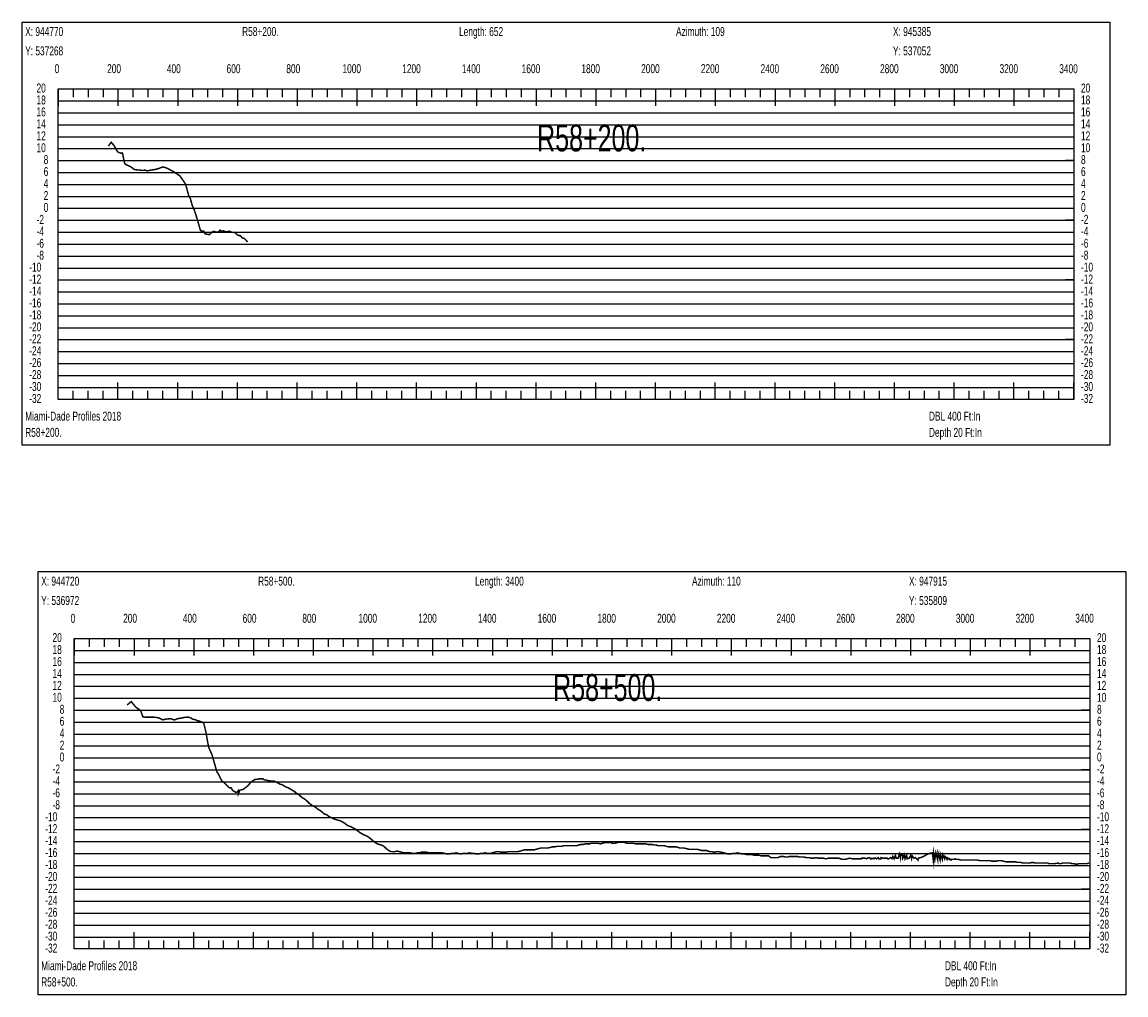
# Model space of a CAD drawing. Header units: inches. Extents: x 471865 to 538526, y 1054316 to 1102451.
# Tile 69 of 131: x 502531 to 506227, y 1084834 to 1088093. Entities that reach past the tile are written whole.
import ezdxf

# ---------------------------------------------------------------- set-up
doc = ezdxf.new("R2010")
doc.units = ezdxf.units.IN
doc.header["$MEASUREMENT"] = 0
for name, color, linetype in [('LABELS', 7, 'Continuous'), ('X_Gr1', 7, 'Continuous'), ('XSECTION', 7, 'Continuous')]:
    doc.layers.add(name, color=color, linetype=linetype)
doc.styles.get("Standard").update_dxf_attribs({"font": 'arial.ttf'})

msp = doc.modelspace()

# ---------------------------------------------------------------- linework, layer by layer
at = {"layer": 'X_Gr1', "color": 6, "linetype": 'Continuous', "lineweight": 18, "true_color": 0xff00ff, "transparency": 33554687, "const_width": 5}
for points in [[(502819.4, 1087678), (502819.4, 1087678), (502829.3, 1087690.8), (502839.2, 1087678.8), (502850.5, 1087658.7), (502862, 1087653.6), (502866.6, 1087655.1), (502874, 1087619.5), (502879.8, 1087615.4), (502888, 1087611.5), (502897.4, 1087606.6), (502905.4, 1087599.9), (502914.9, 1087598.3), (502924.4, 1087597.6), (502933, 1087596.4), (502942.2, 1087597.4), (502950.3, 1087594.9), (502959.7, 1087597.2), (502972, 1087598.8), (502982.5, 1087601), (502991, 1087604), (503000.9, 1087608.1), (503010.3, 1087606.1), (503019.1, 1087602.3), (503027.9, 1087597.4), (503036, 1087593.8), (503047.4, 1087585.8), (503058.7, 1087578.5), (503067.2, 1087566.7), (503078.1, 1087550.5), (503088.1, 1087513.6), (503094.2, 1087501.9), (503100.5, 1087478.6), (503106.7, 1087465.6), (503115.6, 1087438), (503128.1, 1087394.9), (503134.1, 1087393.5), (503139.5, 1087392.5), (503142.6, 1087384.6), (503147.8, 1087383), (503152.9, 1087381.9), (503158.5, 1087381.2), (503165.6, 1087388.7), (503171.3, 1087392.4), (503177.1, 1087391.1), (503181.6, 1087389.5), (503187.6, 1087390.5), (503193.8, 1087396.9), (503198.2, 1087391.6), (503204.6, 1087394.3), (503212.3, 1087390.6), (503219.4, 1087392.2), (503225.1, 1087392.9), (503231.5, 1087389.7), (503236.8, 1087389), (503244, 1087388.3), (503249.4, 1087382.4), (503254.6, 1087378.7), (503261.3, 1087378), (503265.7, 1087372.5), (503270.3, 1087369), (503275.1, 1087368.5), (503280.2, 1087362.7), (503285.8, 1087356.9)], [(502882.2, 1085805.4), (502882.2, 1085805.4), (502896.2, 1085816.8), (502910.9, 1085798.9), (502927.9, 1085786.3), (502934.8, 1085766.2), (502944.1, 1085764.6), (502957, 1085764.8), (502974, 1085764.5), (502988.3, 1085762.4), (503001.6, 1085755.8), (503014.4, 1085758.6), (503028.3, 1085759.7), (503040.4, 1085755.3), (503052.2, 1085759.8), (503063.4, 1085761.7), (503075.7, 1085764.2), (503087.2, 1085764.8), (503096.3, 1085761.8), (503102.2, 1085757.6), (503108.8, 1085756.9), (503117.9, 1085753), (503124.8, 1085751.3), (503133.9, 1085748), (503138.8, 1085744.7), (503147, 1085711.9), (503151.8, 1085682.1), (503156.5, 1085660.3), (503166, 1085640.4), (503182.9, 1085581.8), (503188.9, 1085572.5), (503199, 1085551.4), (503206.9, 1085545.6), (503213.3, 1085538.9), (503218.6, 1085534.4), (503225.1, 1085527.7), (503230.7, 1085527.8), (503235.5, 1085519.4), (503242.1, 1085515.4), (503246.6, 1085512.7), (503251.2, 1085514.4), (503254.9, 1085518.8), (503255.2, 1085508.8), (503259.9, 1085520.2), (503265.1, 1085521.4), (503270.4, 1085522.2), (503275.5, 1085526.2), (503280.7, 1085530.2), (503286.1, 1085534.2), (503291.2, 1085540.2), (503296, 1085546.2), (503301.2, 1085550.2), (503306.9, 1085554.2), (503312.6, 1085556.2), (503318, 1085556.2), (503322.9, 1085558.2), (503336.7, 1085558.2), (503342.3, 1085554.2), (503348.2, 1085554.2), (503354, 1085552.2), (503359, 1085552.2), (503363.6, 1085550.2), (503368.6, 1085550.2), (503374.4, 1085550.2), (503380.8, 1085548.2), (503387.5, 1085544.2), (503394.6, 1085540.2), (503401.8, 1085538.2), (503408.5, 1085534.2), (503415.1, 1085530.2), (503421.6, 1085528.2), (503428.3, 1085524.2), (503435.1, 1085520.2), (503441.9, 1085516.2), (503449, 1085510.2), (503456, 1085506.2), (503462.8, 1085500.2), (503469.9, 1085494.2), (503477, 1085490.2), (503484.5, 1085484.2), (503492.3, 1085476.2), (503500, 1085470.2), (503507.4, 1085466.2), (503514.2, 1085462.2), (503521.4, 1085456.2), (503528.7, 1085452.2), (503535.9, 1085446.2), (503542.9, 1085440.2), (503550, 1085438.2), (503557.8, 1085432.2), (503565.8, 1085428.2), (503573.1, 1085424.2), (503579.8, 1085422.2), (503586.5, 1085420.2), (503594.3, 1085418.2), (503602.3, 1085414.2), (503609.9, 1085410.2), (503617.2, 1085404.2), (503623.9, 1085400.2), (503630.8, 1085398.2), (503638.2, 1085394.2), (503646.1, 1085390.2), (503654.1, 1085384.2), (503661.6, 1085378.2), (503668.5, 1085374.2), (503675.1, 1085370.2), (503681.7, 1085368.2), (503688.8, 1085364.2), (503697, 1085358.2), (503705.8, 1085350.2), (503713.7, 1085344.2), (503720.3, 1085340.2), (503726.8, 1085338.2), (503733.8, 1085336.2), (503742, 1085332.2), (503750.4, 1085324.2), (503758.2, 1085318.2), (503765.2, 1085314.2), (503771.7, 1085314.2), (503778.9, 1085314.2), (503786.6, 1085316.2), (503794.2, 1085314.2), (503801.7, 1085312.2), (503808.8, 1085310.2), (503815.5, 1085310.2), (503822.4, 1085310.2), (503830.2, 1085310.2), (503838.7, 1085308.2), (503846.5, 1085308.2), (503853.7, 1085310.2), (503860.6, 1085310.2), (503868, 1085312.2), (503876.3, 1085312.2), (503884.6, 1085312.2), (503892.6, 1085310.2), (503900.1, 1085310.2), (503907.3, 1085310.2), (503914.6, 1085310.2), (503922.1, 1085310.2), (503929.8, 1085310.2), (503937.9, 1085310.2), (503946.2, 1085308.2), (503954.2, 1085306.2), (503961.3, 1085306.2), (503968.1, 1085308.2), (503975.3, 1085308.2), (503983.4, 1085310.2), (503991.7, 1085308.2), (503999.6, 1085306.2), (504007, 1085308.2), (504013.9, 1085308.2), (504020.8, 1085308.2), (504028.5, 1085310.2), (504036.7, 1085308.2), (504044.8, 1085308.2), (504052.2, 1085306.2), (504059, 1085306.2), (504065.6, 1085308.2), (504072.8, 1085308.2), (504081.1, 1085310.2), (504089.9, 1085308.2), (504097.9, 1085308.2), (504104.9, 1085310.2), (504111.9, 1085312.2), (504119.6, 1085314.2), (504127.9, 1085314.2), (504136, 1085312.2), (504143.8, 1085312.2), (504151.1, 1085312.2), (504158.5, 1085314.2), (504166.4, 1085314.2), (504174.8, 1085314.2), (504183.3, 1085314.2), (504191.1, 1085314.2), (504198.3, 1085316.2), (504205.4, 1085318.2), (504212.8, 1085320.2), (504220.6, 1085320.2), (504228.7, 1085320.2), (504237, 1085320.2), (504245.1, 1085320.2), (504252.4, 1085322.2), (504259.7, 1085324.2), (504267.3, 1085326.2), (504275.5, 1085326.2), (504283.6, 1085326.2), (504291.2, 1085326.2), (504298.7, 1085328.2), (504306.1, 1085330.2), (504314.1, 1085330.2), (504322.1, 1085332.2), (504329.9, 1085332.2), (504337.5, 1085332.2), (504344.4, 1085334.2), (504351.1, 1085334.2), (504358.2, 1085334.2), (504365.8, 1085334.2), (504373.3, 1085334.2), (504380.5, 1085334.2), (504387.5, 1085334.2), (504394.2, 1085336.2), (504401.3, 1085338.2), (504408.9, 1085338.2), (504416.3, 1085340.2), (504423.7, 1085340.2), (504430.5, 1085340.2), (504436.8, 1085342.2), (504443.8, 1085342.2), (504451.6, 1085342.2), (504459.5, 1085342.2), (504466.9, 1085340.2), (504473.7, 1085342.2), (504480.6, 1085344.2), (504487.6, 1085344.2), (504494.6, 1085344.2), (504501.9, 1085344.2), (504509.1, 1085342.2), (504516.1, 1085342.2), (504522.6, 1085344.2), (504529.3, 1085346.2), (504536.6, 1085346.2), (504543.7, 1085346.2), (504550.4, 1085344.2), (504556.7, 1085342.2), (504563.4, 1085342.2), (504570.6, 1085342.2), (504578.1, 1085342.2), (504585.3, 1085340.2), (504592.1, 1085340.2), (504599.1, 1085340.2), (504606.2, 1085340.2), (504613, 1085340.2), (504619.7, 1085340.2), (504626.2, 1085338.2), (504633.1, 1085338.2), (504640.2, 1085338.2), (504647.3, 1085336.2), (504653.9, 1085336.2), (504660.1, 1085334.2), (504666.5, 1085334.2), (504673.5, 1085334.2), (504680.7, 1085334.2), (504687.9, 1085332.2), (504694.6, 1085330.2), (504700.7, 1085330.2), (504707, 1085330.2), (504714.1, 1085330.2), (504721.3, 1085330.2), (504727.9, 1085328.2), (504734.2, 1085326.2), (504740.8, 1085326.2), (504747.9, 1085326.2), (504755.6, 1085324.2), (504763.1, 1085322.2), (504769.8, 1085322.2), (504776.3, 1085322.2), (504783.3, 1085322.2), (504790.8, 1085322.2), (504798.1, 1085320.2), (504804.9, 1085318.2), (504811.5, 1085318.2), (504822.4, 1085318.2), (504826.3, 1085316.2), (504834, 1085314.2), (504841, 1085314.2), (504847.5, 1085312.2), (504858.5, 1085314.2), (504862.6, 1085314.2), (504871.1, 1085312.2), (504879.3, 1085310.2), (504887.3, 1085308.2), (504894.9, 1085306.2), (504902.6, 1085306.2), (504910.5, 1085308.2), (504918.5, 1085308.2), (504926.4, 1085310.2), (504934.2, 1085308.2), (504941.9, 1085306.2), (504949.6, 1085306.2), (504957.6, 1085304.2), (504965.7, 1085304.2), (504973.9, 1085304.2), (504982.2, 1085302.2), (504990.2, 1085302.2), (504997.8, 1085302.2), (505005.4, 1085300.2), (505013.3, 1085300.2), (505021.9, 1085300.2), (505030.2, 1085300.2), (505038, 1085294.2), (505045.5, 1085294.2), (505053.2, 1085294.2), (505061.7, 1085294.2), (505070.4, 1085298.2), (505079.1, 1085298.2), (505087, 1085296.2), (505093.9, 1085296.2), (505101.1, 1085298.2), (505109.2, 1085298.2), (505118, 1085298.2), (505126.4, 1085298.2), (505134, 1085296.2), (505144.8, 1085296.2), (505148.6, 1085296.2), (505156.7, 1085294.2), (505165.4, 1085294.2), (505173.8, 1085292.2), (505181.6, 1085292.2), (505188.8, 1085294.2), (505196.3, 1085292.2), (505204.8, 1085292.2), (505213.8, 1085292.2), (505222.5, 1085290.2), (505230.5, 1085292.2), (505238, 1085292.2), (505245.5, 1085292.2), (505253.4, 1085292.2), (505266.2, 1085292.2), (505270.5, 1085290.2), (505278.5, 1085288.2), (505285.8, 1085288.2), (505293.2, 1085290.2), (505301.6, 1085292.2), (505310.4, 1085290.2), (505319, 1085290.2), (505324.5, 1085290.2), (505330.4, 1085290.2), (505332.4, 1085290.2), (505334, 1085290.2), (505340.2, 1085290.2), (505341.3, 1085292.2), (505347.1, 1085292.2), (505349.4, 1085292.2), (505353.8, 1085292.2), (505358.1, 1085290.2), (505360.9, 1085292.2), (505368.4, 1085294.2), (505371.1, 1085290.2), (505375.2, 1085290.2), (505376, 1085292.2), (505382.7, 1085290.2), (505383.6, 1085292.2), (505389.7, 1085292.2), (505391.6, 1085290.2), (505397.4, 1085294.2), (505399.2, 1085290.2), (505406.2, 1085290.2), (505406.7, 1085294.2), (505412.9, 1085292.2), (505416.5, 1085292.2), (505420, 1085292.2), (505427.7, 1085292.2), (505429.2, 1085290.2), (505432.7, 1085290.2), (505435.4, 1085292.2), (505439, 1085294.2), (505443, 1085290.2), (505446.1, 1085298.2), (505450.2, 1085290.2), (505454.8, 1085302.2), (505456.9, 1085292.2), (505463.9, 1085292.2), (505468.1, 1085306.2), (505471.7, 1085292.2), (505472, 1085302.2), (505478.9, 1085302.2), (505479.6, 1085292.2), (505485.2, 1085304.2), (505487, 1085290.2), (505492.6, 1085302.2), (505493.8, 1085290.2), (505501.2, 1085292.2), (505506.1, 1085302.2), (505509, 1085290.2), (505511, 1085300.2), (505516.7, 1085292.2), (505520.9, 1085294.2), (505524.1, 1085292.2), (505530.4, 1085286.2), (505531.3, 1085292.2), (505538.4, 1085294.2), (505545.4, 1085296.2), (505559.8, 1085304.2), (505567.4, 1085308.2), (505578.9, 1085310.2), (505581.5, 1085286.2), (505582.7, 1085310.2), (505586.7, 1085286.2), (505590.2, 1085310.2), (505596.3, 1085286.2), (505597.6, 1085310.2), (505604.5, 1085286.2), (505605.3, 1085306.2), (505611.8, 1085288.2), (505613.2, 1085304.2), (505619.5, 1085290.2), (505620.8, 1085298.2), (505627.9, 1085288.2), (505628.3, 1085294.2), (505635.8, 1085288.2), (505635.8, 1085290.2), (505642.2, 1085286.2), (505643.1, 1085288.2), (505647.2, 1085288.2), (505650.6, 1085288.2), (505654.9, 1085290.2), (505658.3, 1085288.2), (505666.3, 1085288.2), (505673.8, 1085286.2), (505681.2, 1085286.2), (505689.1, 1085286.2), (505697, 1085286.2), (505705.1, 1085286.2), (505713.1, 1085286.2), (505721, 1085286.2), (505729.2, 1085286.2), (505737.2, 1085284.2), (505744.7, 1085284.2), (505752.3, 1085284.2), (505773.4, 1085284.2), (505777.3, 1085282.2), (505784.5, 1085282.2), (505791.6, 1085282.2), (505799.5, 1085284.2), (505808, 1085284.2), (505816.6, 1085282.2), (505824.9, 1085280.2), (505832.9, 1085280.2), (505840.6, 1085280.2), (505848.5, 1085280.2), (505856.3, 1085280.2), (505864.7, 1085278.2), (505873.6, 1085278.2), (505882.1, 1085276.2), (505889.9, 1085276.2), (505897.2, 1085276.2), (505905, 1085276.2), (505913.3, 1085278.2), (505921.7, 1085276.2), (505929.7, 1085276.2), (505937.1, 1085276.2), (505944.5, 1085276.2), (505952.3, 1085276.2), (505964.3, 1085276.2), (505968.2, 1085274.2), (505975.6, 1085274.2), (505982.8, 1085274.2), (505989.9, 1085274.2), (506000.2, 1085276.2), (506003.5, 1085274.2), (506009.7, 1085274.2), (506015.8, 1085276.2), (506022.1, 1085276.2), (506028.4, 1085276.2), (506034.2, 1085276.2), (506039.5, 1085276.2), (506045.3, 1085274.2), (506051.9, 1085274.2), (506058.1, 1085272.2), (506063.9, 1085272.2), (506069.7, 1085274.2), (506076.3, 1085274.2), (506083.6, 1085274.2), (506090.5, 1085274.2), (506096.9, 1085274.2), (506103, 1085276.2)]]:
    msp.add_lwpolyline(points, dxfattribs=at)
at = {"layer": 'XSECTION', "color": 18, "linetype": 'Continuous', "true_color": 0x000000}
for points in [[(502530.6, 1088093.5), (506173, 1088093.5), (506173, 1086675.5), (502530.6, 1086675.5), (502530.6, 1088093.5)], [(502651.8, 1087869.5), (506051.8, 1087869.5), (506051.8, 1086829.5), (502651.8, 1086829.5), (502651.8, 1087869.5)], [(502651.8, 1087869.5), (502651.8, 1087813.1)], [(502651.8, 1087869.5), (502651.8, 1087813.1)], [(502651.8, 1087869.5), (502651.8, 1087841.5)], [(502651.8, 1087869.5), (502651.8, 1087841.5)], [(502701.8, 1087869.5), (502701.8, 1087841.5)], [(502751.8, 1087869.5), (502751.8, 1087841.5)], [(502801.8, 1087869.5), (502801.8, 1087841.5)], [(502851.8, 1087869.5), (502851.8, 1087813.1)], [(502851.8, 1087869.5), (502851.8, 1087841.5)], [(502901.8, 1087869.5), (502901.8, 1087841.5)], [(502951.8, 1087869.5), (502951.8, 1087841.5)], [(503001.8, 1087869.5), (503001.8, 1087841.5)], [(503051.8, 1087869.5), (503051.8, 1087813.1)], [(503051.8, 1087869.5), (503051.8, 1087841.5)], [(503101.8, 1087869.5), (503101.8, 1087841.5)], [(503151.8, 1087869.5), (503151.8, 1087841.5)], [(503201.8, 1087869.5), (503201.8, 1087841.5)], [(503251.8, 1087869.5), (503251.8, 1087813.1)], [(503251.8, 1087869.5), (503251.8, 1087841.5)], [(503301.8, 1087869.5), (503301.8, 1087841.5)], [(503351.8, 1087869.5), (503351.8, 1087841.5)], [(503401.8, 1087869.5), (503401.8, 1087841.5)], [(503451.8, 1087869.5), (503451.8, 1087813.1)], [(503451.8, 1087869.5), (503451.8, 1087841.5)], [(503501.8, 1087869.5), (503501.8, 1087841.5)], [(503551.8, 1087869.5), (503551.8, 1087841.5)], [(503601.8, 1087869.5), (503601.8, 1087841.5)], [(503651.8, 1087869.5), (503651.8, 1087813.1)], [(503651.8, 1087869.5), (503651.8, 1087841.5)], [(503701.8, 1087869.5), (503701.8, 1087841.5)], [(503751.8, 1087869.5), (503751.8, 1087841.5)], [(503801.8, 1087869.5), (503801.8, 1087841.5)], [(503851.8, 1087869.5), (503851.8, 1087813.1)], [(503851.8, 1087869.5), (503851.8, 1087841.5)], [(503901.8, 1087869.5), (503901.8, 1087841.5)], [(503951.8, 1087869.5), (503951.8, 1087841.5)], [(504001.8, 1087869.5), (504001.8, 1087841.5)], [(504051.8, 1087869.5), (504051.8, 1087813.1)], [(504051.8, 1087869.5), (504051.8, 1087841.5)], [(504101.8, 1087869.5), (504101.8, 1087841.5)], [(504151.8, 1087869.5), (504151.8, 1087841.5)], [(504201.8, 1087869.5), (504201.8, 1087841.5)], [(504251.8, 1087869.5), (504251.8, 1087813.1)], [(504251.8, 1087869.5), (504251.8, 1087841.5)], [(504301.8, 1087869.5), (504301.8, 1087841.5)], [(504351.8, 1087869.5), (504351.8, 1087841.5)], [(504401.8, 1087869.5), (504401.8, 1087841.5)], [(504451.8, 1087869.5), (504451.8, 1087813.1)], [(504451.8, 1087869.5), (504451.8, 1087841.5)], [(504501.8, 1087869.5), (504501.8, 1087841.5)], [(504551.8, 1087869.5), (504551.8, 1087841.5)], [(504601.8, 1087869.5), (504601.8, 1087841.5)], [(504651.8, 1087869.5), (504651.8, 1087813.1)], [(504651.8, 1087869.5), (504651.8, 1087841.5)], [(504701.8, 1087869.5), (504701.8, 1087841.5)], [(504751.8, 1087869.5), (504751.8, 1087841.5)], [(504801.8, 1087869.5), (504801.8, 1087841.5)], [(504851.8, 1087869.5), (504851.8, 1087813.1)], [(504851.8, 1087869.5), (504851.8, 1087841.5)], [(504901.8, 1087869.5), (504901.8, 1087841.5)], [(504951.8, 1087869.5), (504951.8, 1087841.5)], [(505001.8, 1087869.5), (505001.8, 1087841.5)], [(505051.8, 1087869.5), (505051.8, 1087813.1)], [(505051.8, 1087869.5), (505051.8, 1087841.5)], [(505101.8, 1087869.5), (505101.8, 1087841.5)], [(505151.8, 1087869.5), (505151.8, 1087841.5)], [(505201.8, 1087869.5), (505201.8, 1087841.5)], [(505251.8, 1087869.5), (505251.8, 1087813.1)], [(505251.8, 1087869.5), (505251.8, 1087841.5)], [(505301.8, 1087869.5), (505301.8, 1087841.5)], [(505351.8, 1087869.5), (505351.8, 1087841.5)], [(505401.8, 1087869.5), (505401.8, 1087841.5)], [(505451.8, 1087869.5), (505451.8, 1087813.1)], [(505451.8, 1087869.5), (505451.8, 1087841.5)], [(505501.8, 1087869.5), (505501.8, 1087841.5)], [(505551.8, 1087869.5), (505551.8, 1087841.5)], [(505601.8, 1087869.5), (505601.8, 1087841.5)], [(505651.8, 1087869.5), (505651.8, 1087813.1)], [(505651.8, 1087869.5), (505651.8, 1087841.5)], [(505701.8, 1087869.5), (505701.8, 1087841.5)], [(505751.8, 1087869.5), (505751.8, 1087841.5)], [(505801.8, 1087869.5), (505801.8, 1087841.5)], [(505851.8, 1087869.5), (505851.8, 1087813.1)], [(505851.8, 1087869.5), (505851.8, 1087841.5)], [(505901.8, 1087869.5), (505901.8, 1087841.5)], [(505951.8, 1087869.5), (505951.8, 1087841.5)], [(506001.8, 1087869.5), (506001.8, 1087841.5)], [(506051.8, 1087869.5), (506051.8, 1087813.1)], [(506051.8, 1087869.5), (506051.8, 1087841.5)], [(502651.8, 1087629.5), (502679.8, 1087629.5)], [(506051.8, 1087629.5), (506023.8, 1087629.5)], [(502651.8, 1087429.5), (502679.8, 1087429.5)], [(506051.8, 1087429.5), (506023.8, 1087429.5)], [(502651.8, 1087229.5), (502679.8, 1087229.5)], [(506051.8, 1087229.5), (506023.8, 1087229.5)], [(502651.8, 1087029.5), (502679.8, 1087029.5)], [(506051.8, 1087029.5), (506023.8, 1087029.5)], [(502651.8, 1086829.5), (502651.8, 1086885.9)], [(502651.8, 1086829.5), (502651.8, 1086885.9)], [(502851.8, 1086829.5), (502851.8, 1086885.9)], [(503051.8, 1086829.5), (503051.8, 1086885.9)], [(503251.8, 1086829.5), (503251.8, 1086885.9)], [(503451.8, 1086829.5), (503451.8, 1086885.9)], [(503651.8, 1086829.5), (503651.8, 1086885.9)], [(503851.8, 1086829.5), (503851.8, 1086885.9)], [(504051.8, 1086829.5), (504051.8, 1086885.9)], [(504251.8, 1086829.5), (504251.8, 1086885.9)], [(504451.8, 1086829.5), (504451.8, 1086885.9)], [(504651.8, 1086829.5), (504651.8, 1086885.9)], [(504851.8, 1086829.5), (504851.8, 1086885.9)], [(505051.8, 1086829.5), (505051.8, 1086885.9)], [(505251.8, 1086829.5), (505251.8, 1086885.9)], [(505451.8, 1086829.5), (505451.8, 1086885.9)], [(505651.8, 1086829.5), (505651.8, 1086885.9)], [(505851.8, 1086829.5), (505851.8, 1086885.9)], [(506051.8, 1086829.5), (506051.8, 1086885.9)], [(502651.8, 1086829.5), (502651.8, 1086857.5)], [(502651.8, 1086829.5), (502651.8, 1086857.5)], [(502701.8, 1086829.5), (502701.8, 1086857.5)], [(502751.8, 1086829.5), (502751.8, 1086857.5)], [(502801.8, 1086829.5), (502801.8, 1086857.5)], [(502851.8, 1086829.5), (502851.8, 1086857.5)], [(502901.8, 1086829.5), (502901.8, 1086857.5)], [(502951.8, 1086829.5), (502951.8, 1086857.5)], [(503001.8, 1086829.5), (503001.8, 1086857.5)], [(503051.8, 1086829.5), (503051.8, 1086857.5)], [(503101.8, 1086829.5), (503101.8, 1086857.5)], [(503151.8, 1086829.5), (503151.8, 1086857.5)], [(503201.8, 1086829.5), (503201.8, 1086857.5)], [(503251.8, 1086829.5), (503251.8, 1086857.5)], [(503301.8, 1086829.5), (503301.8, 1086857.5)], [(503351.8, 1086829.5), (503351.8, 1086857.5)], [(503401.8, 1086829.5), (503401.8, 1086857.5)], [(503451.8, 1086829.5), (503451.8, 1086857.5)], [(503501.8, 1086829.5), (503501.8, 1086857.5)], [(503551.8, 1086829.5), (503551.8, 1086857.5)], [(503601.8, 1086829.5), (503601.8, 1086857.5)], [(503651.8, 1086829.5), (503651.8, 1086857.5)], [(503701.8, 1086829.5), (503701.8, 1086857.5)], [(503751.8, 1086829.5), (503751.8, 1086857.5)], [(503801.8, 1086829.5), (503801.8, 1086857.5)], [(503851.8, 1086829.5), (503851.8, 1086857.5)], [(503901.8, 1086829.5), (503901.8, 1086857.5)], [(503951.8, 1086829.5), (503951.8, 1086857.5)], [(504001.8, 1086829.5), (504001.8, 1086857.5)], [(504051.8, 1086829.5), (504051.8, 1086857.5)], [(504101.8, 1086829.5), (504101.8, 1086857.5)], [(504151.8, 1086829.5), (504151.8, 1086857.5)], [(504201.8, 1086829.5), (504201.8, 1086857.5)], [(504251.8, 1086829.5), (504251.8, 1086857.5)], [(504301.8, 1086829.5), (504301.8, 1086857.5)], [(504351.8, 1086829.5), (504351.8, 1086857.5)], [(504401.8, 1086829.5), (504401.8, 1086857.5)], [(504451.8, 1086829.5), (504451.8, 1086857.5)], [(504501.8, 1086829.5), (504501.8, 1086857.5)], [(504551.8, 1086829.5), (504551.8, 1086857.5)], [(504601.8, 1086829.5), (504601.8, 1086857.5)], [(504651.8, 1086829.5), (504651.8, 1086857.5)], [(504701.8, 1086829.5), (504701.8, 1086857.5)], [(504751.8, 1086829.5), (504751.8, 1086857.5)], [(504801.8, 1086829.5), (504801.8, 1086857.5)], [(504851.8, 1086829.5), (504851.8, 1086857.5)], [(504901.8, 1086829.5), (504901.8, 1086857.5)], [(504951.8, 1086829.5), (504951.8, 1086857.5)], [(505001.8, 1086829.5), (505001.8, 1086857.5)], [(505051.8, 1086829.5), (505051.8, 1086857.5)], [(505101.8, 1086829.5), (505101.8, 1086857.5)], [(505151.8, 1086829.5), (505151.8, 1086857.5)], [(505201.8, 1086829.5), (505201.8, 1086857.5)], [(505251.8, 1086829.5), (505251.8, 1086857.5)], [(505301.8, 1086829.5), (505301.8, 1086857.5)], [(505351.8, 1086829.5), (505351.8, 1086857.5)], [(505401.8, 1086829.5), (505401.8, 1086857.5)], [(505451.8, 1086829.5), (505451.8, 1086857.5)], [(505501.8, 1086829.5), (505501.8, 1086857.5)], [(505551.8, 1086829.5), (505551.8, 1086857.5)], [(505601.8, 1086829.5), (505601.8, 1086857.5)], [(505651.8, 1086829.5), (505651.8, 1086857.5)], [(505701.8, 1086829.5), (505701.8, 1086857.5)], [(505751.8, 1086829.5), (505751.8, 1086857.5)], [(505801.8, 1086829.5), (505801.8, 1086857.5)], [(505851.8, 1086829.5), (505851.8, 1086857.5)], [(505901.8, 1086829.5), (505901.8, 1086857.5)], [(505951.8, 1086829.5), (505951.8, 1086857.5)], [(506001.8, 1086829.5), (506001.8, 1086857.5)], [(506051.8, 1086829.5), (506051.8, 1086857.5)], [(502584.2, 1086252.2), (506226.6, 1086252.2), (506226.6, 1084834.2), (502584.2, 1084834.2), (502584.2, 1086252.2)], [(502705.4, 1086028.2), (506105.4, 1086028.2), (506105.4, 1084988.2), (502705.4, 1084988.2), (502705.4, 1086028.2)], [(502705.4, 1086028.2), (502705.4, 1085971.8)], [(502705.4, 1086028.2), (502705.4, 1085971.8)], [(502705.4, 1086028.2), (502705.4, 1086000.2)], [(502705.4, 1086028.2), (502705.4, 1086000.2)], [(502755.4, 1086028.2), (502755.4, 1086000.2)], [(502805.4, 1086028.2), (502805.4, 1086000.2)], [(502855.4, 1086028.2), (502855.4, 1086000.2)], [(502905.4, 1086028.2), (502905.4, 1085971.8)], [(502905.4, 1086028.2), (502905.4, 1086000.2)], [(502955.4, 1086028.2), (502955.4, 1086000.2)], [(503005.4, 1086028.2), (503005.4, 1086000.2)], [(503055.4, 1086028.2), (503055.4, 1086000.2)], [(503105.4, 1086028.2), (503105.4, 1085971.8)], [(503105.4, 1086028.2), (503105.4, 1086000.2)], [(503155.4, 1086028.2), (503155.4, 1086000.2)], [(503205.4, 1086028.2), (503205.4, 1086000.2)], [(503255.4, 1086028.2), (503255.4, 1086000.2)], [(503305.4, 1086028.2), (503305.4, 1085971.8)], [(503305.4, 1086028.2), (503305.4, 1086000.2)], [(503355.4, 1086028.2), (503355.4, 1086000.2)], [(503405.4, 1086028.2), (503405.4, 1086000.2)], [(503455.4, 1086028.2), (503455.4, 1086000.2)], [(503505.4, 1086028.2), (503505.4, 1085971.8)], [(503505.4, 1086028.2), (503505.4, 1086000.2)], [(503555.4, 1086028.2), (503555.4, 1086000.2)], [(503605.4, 1086028.2), (503605.4, 1086000.2)], [(503655.4, 1086028.2), (503655.4, 1086000.2)], [(503705.4, 1086028.2), (503705.4, 1085971.8)], [(503705.4, 1086028.2), (503705.4, 1086000.2)], [(503755.4, 1086028.2), (503755.4, 1086000.2)], [(503805.4, 1086028.2), (503805.4, 1086000.2)], [(503855.4, 1086028.2), (503855.4, 1086000.2)], [(503905.4, 1086028.2), (503905.4, 1085971.8)], [(503905.4, 1086028.2), (503905.4, 1086000.2)], [(503955.4, 1086028.2), (503955.4, 1086000.2)], [(504005.4, 1086028.2), (504005.4, 1086000.2)], [(504055.4, 1086028.2), (504055.4, 1086000.2)], [(504105.4, 1086028.2), (504105.4, 1085971.8)], [(504105.4, 1086028.2), (504105.4, 1086000.2)], [(504155.4, 1086028.2), (504155.4, 1086000.2)], [(504205.4, 1086028.2), (504205.4, 1086000.2)], [(504255.4, 1086028.2), (504255.4, 1086000.2)], [(504305.4, 1086028.2), (504305.4, 1085971.8)], [(504305.4, 1086028.2), (504305.4, 1086000.2)], [(504355.4, 1086028.2), (504355.4, 1086000.2)], [(504405.4, 1086028.2), (504405.4, 1086000.2)], [(504455.4, 1086028.2), (504455.4, 1086000.2)], [(504505.4, 1086028.2), (504505.4, 1085971.8)], [(504505.4, 1086028.2), (504505.4, 1086000.2)], [(504555.4, 1086028.2), (504555.4, 1086000.2)], [(504605.4, 1086028.2), (504605.4, 1086000.2)], [(504655.4, 1086028.2), (504655.4, 1086000.2)], [(504705.4, 1086028.2), (504705.4, 1085971.8)], [(504705.4, 1086028.2), (504705.4, 1086000.2)], [(504755.4, 1086028.2), (504755.4, 1086000.2)], [(504805.4, 1086028.2), (504805.4, 1086000.2)], [(504855.4, 1086028.2), (504855.4, 1086000.2)], [(504905.4, 1086028.2), (504905.4, 1085971.8)], [(504905.4, 1086028.2), (504905.4, 1086000.2)], [(504955.4, 1086028.2), (504955.4, 1086000.2)], [(505005.4, 1086028.2), (505005.4, 1086000.2)], [(505055.4, 1086028.2), (505055.4, 1086000.2)], [(505105.4, 1086028.2), (505105.4, 1085971.8)], [(505105.4, 1086028.2), (505105.4, 1086000.2)], [(505155.4, 1086028.2), (505155.4, 1086000.2)], [(505205.4, 1086028.2), (505205.4, 1086000.2)], [(505255.4, 1086028.2), (505255.4, 1086000.2)], [(505305.4, 1086028.2), (505305.4, 1085971.8)], [(505305.4, 1086028.2), (505305.4, 1086000.2)], [(505355.4, 1086028.2), (505355.4, 1086000.2)], [(505405.4, 1086028.2), (505405.4, 1086000.2)], [(505455.4, 1086028.2), (505455.4, 1086000.2)], [(505505.4, 1086028.2), (505505.4, 1085971.8)], [(505505.4, 1086028.2), (505505.4, 1086000.2)], [(505555.4, 1086028.2), (505555.4, 1086000.2)], [(505605.4, 1086028.2), (505605.4, 1086000.2)], [(505655.4, 1086028.2), (505655.4, 1086000.2)], [(505705.4, 1086028.2), (505705.4, 1085971.8)], [(505705.4, 1086028.2), (505705.4, 1086000.2)], [(505755.4, 1086028.2), (505755.4, 1086000.2)], [(505805.4, 1086028.2), (505805.4, 1086000.2)], [(505855.4, 1086028.2), (505855.4, 1086000.2)], [(505905.4, 1086028.2), (505905.4, 1085971.8)], [(505905.4, 1086028.2), (505905.4, 1086000.2)], [(505955.4, 1086028.2), (505955.4, 1086000.2)], [(506005.4, 1086028.2), (506005.4, 1086000.2)], [(506055.4, 1086028.2), (506055.4, 1086000.2)], [(506105.4, 1086028.2), (506105.4, 1085971.8)], [(506105.4, 1086028.2), (506105.4, 1086000.2)], [(502705.4, 1085788.2), (502733.4, 1085788.2)], [(506105.4, 1085788.2), (506077.4, 1085788.2)], [(502705.4, 1085588.2), (502733.4, 1085588.2)], [(506105.4, 1085588.2), (506077.4, 1085588.2)], [(502705.4, 1085388.2), (502733.4, 1085388.2)], [(506105.4, 1085388.2), (506077.4, 1085388.2)], [(502705.4, 1085188.2), (502733.4, 1085188.2)], [(506105.4, 1085188.2), (506077.4, 1085188.2)], [(502705.4, 1084988.2), (502705.4, 1085044.6)], [(502705.4, 1084988.2), (502705.4, 1085044.6)], [(502905.4, 1084988.2), (502905.4, 1085044.6)], [(503105.4, 1084988.2), (503105.4, 1085044.6)], [(503305.4, 1084988.2), (503305.4, 1085044.6)], [(503505.4, 1084988.2), (503505.4, 1085044.6)], [(503705.4, 1084988.2), (503705.4, 1085044.6)], [(503905.4, 1084988.2), (503905.4, 1085044.6)], [(504105.4, 1084988.2), (504105.4, 1085044.6)], [(504305.4, 1084988.2), (504305.4, 1085044.6)], [(504505.4, 1084988.2), (504505.4, 1085044.6)], [(504705.4, 1084988.2), (504705.4, 1085044.6)], [(504905.4, 1084988.2), (504905.4, 1085044.6)], [(505105.4, 1084988.2), (505105.4, 1085044.6)], [(505305.4, 1084988.2), (505305.4, 1085044.6)], [(505505.4, 1084988.2), (505505.4, 1085044.6)], [(505705.4, 1084988.2), (505705.4, 1085044.6)], [(505905.4, 1084988.2), (505905.4, 1085044.6)], [(506105.4, 1084988.2), (506105.4, 1085044.6)], [(502705.4, 1084988.2), (502705.4, 1085016.2)], [(502705.4, 1084988.2), (502705.4, 1085016.2)], [(502755.4, 1084988.2), (502755.4, 1085016.2)], [(502805.4, 1084988.2), (502805.4, 1085016.2)], [(502855.4, 1084988.2), (502855.4, 1085016.2)], [(502905.4, 1084988.2), (502905.4, 1085016.2)], [(502955.4, 1084988.2), (502955.4, 1085016.2)], [(503005.4, 1084988.2), (503005.4, 1085016.2)], [(503055.4, 1084988.2), (503055.4, 1085016.2)], [(503105.4, 1084988.2), (503105.4, 1085016.2)], [(503155.4, 1084988.2), (503155.4, 1085016.2)], [(503205.4, 1084988.2), (503205.4, 1085016.2)], [(503255.4, 1084988.2), (503255.4, 1085016.2)], [(503305.4, 1084988.2), (503305.4, 1085016.2)], [(503355.4, 1084988.2), (503355.4, 1085016.2)], [(503405.4, 1084988.2), (503405.4, 1085016.2)], [(503455.4, 1084988.2), (503455.4, 1085016.2)], [(503505.4, 1084988.2), (503505.4, 1085016.2)], [(503555.4, 1084988.2), (503555.4, 1085016.2)], [(503605.4, 1084988.2), (503605.4, 1085016.2)], [(503655.4, 1084988.2), (503655.4, 1085016.2)], [(503705.4, 1084988.2), (503705.4, 1085016.2)], [(503755.4, 1084988.2), (503755.4, 1085016.2)], [(503805.4, 1084988.2), (503805.4, 1085016.2)], [(503855.4, 1084988.2), (503855.4, 1085016.2)], [(503905.4, 1084988.2), (503905.4, 1085016.2)], [(503955.4, 1084988.2), (503955.4, 1085016.2)], [(504005.4, 1084988.2), (504005.4, 1085016.2)], [(504055.4, 1084988.2), (504055.4, 1085016.2)], [(504105.4, 1084988.2), (504105.4, 1085016.2)], [(504155.4, 1084988.2), (504155.4, 1085016.2)], [(504205.4, 1084988.2), (504205.4, 1085016.2)], [(504255.4, 1084988.2), (504255.4, 1085016.2)], [(504305.4, 1084988.2), (504305.4, 1085016.2)], [(504355.4, 1084988.2), (504355.4, 1085016.2)], [(504405.4, 1084988.2), (504405.4, 1085016.2)], [(504455.4, 1084988.2), (504455.4, 1085016.2)], [(504505.4, 1084988.2), (504505.4, 1085016.2)], [(504555.4, 1084988.2), (504555.4, 1085016.2)], [(504605.4, 1084988.2), (504605.4, 1085016.2)], [(504655.4, 1084988.2), (504655.4, 1085016.2)], [(504705.4, 1084988.2), (504705.4, 1085016.2)], [(504755.4, 1084988.2), (504755.4, 1085016.2)], [(504805.4, 1084988.2), (504805.4, 1085016.2)], [(504855.4, 1084988.2), (504855.4, 1085016.2)], [(504905.4, 1084988.2), (504905.4, 1085016.2)], [(504955.4, 1084988.2), (504955.4, 1085016.2)], [(505005.4, 1084988.2), (505005.4, 1085016.2)], [(505055.4, 1084988.2), (505055.4, 1085016.2)], [(505105.4, 1084988.2), (505105.4, 1085016.2)], [(505155.4, 1084988.2), (505155.4, 1085016.2)], [(505205.4, 1084988.2), (505205.4, 1085016.2)], [(505255.4, 1084988.2), (505255.4, 1085016.2)], [(505305.4, 1084988.2), (505305.4, 1085016.2)], [(505355.4, 1084988.2), (505355.4, 1085016.2)], [(505405.4, 1084988.2), (505405.4, 1085016.2)], [(505455.4, 1084988.2), (505455.4, 1085016.2)], [(505505.4, 1084988.2), (505505.4, 1085016.2)], [(505555.4, 1084988.2), (505555.4, 1085016.2)], [(505605.4, 1084988.2), (505605.4, 1085016.2)], [(505655.4, 1084988.2), (505655.4, 1085016.2)], [(505705.4, 1084988.2), (505705.4, 1085016.2)], [(505755.4, 1084988.2), (505755.4, 1085016.2)], [(505805.4, 1084988.2), (505805.4, 1085016.2)], [(505855.4, 1084988.2), (505855.4, 1085016.2)], [(505905.4, 1084988.2), (505905.4, 1085016.2)], [(505955.4, 1084988.2), (505955.4, 1085016.2)], [(506005.4, 1084988.2), (506005.4, 1085016.2)], [(506055.4, 1084988.2), (506055.4, 1085016.2)], [(506105.4, 1084988.2), (506105.4, 1085016.2)]]:
    msp.add_lwpolyline(points, dxfattribs=at)
at = {"layer": 'XSECTION', "color": 18, "true_color": 0x000000}
for points in [[(502651.8, 1087829.5), (506051.8, 1087829.5)], [(502651.8, 1087789.5), (506051.8, 1087789.5)], [(502651.8, 1087749.5), (506051.8, 1087749.5)], [(502651.8, 1087709.5), (506051.8, 1087709.5)], [(502651.8, 1087669.5), (506051.8, 1087669.5)], [(502651.8, 1087629.5), (506051.8, 1087629.5)], [(502651.8, 1087589.5), (506051.8, 1087589.5)], [(502651.8, 1087549.5), (506051.8, 1087549.5)], [(502651.8, 1087509.5), (506051.8, 1087509.5)], [(502651.8, 1087469.5), (506051.8, 1087469.5)], [(502651.8, 1087429.5), (506051.8, 1087429.5)], [(502651.8, 1087389.5), (506051.8, 1087389.5)], [(502651.8, 1087349.5), (506051.8, 1087349.5)], [(502651.8, 1087309.5), (506051.8, 1087309.5)], [(502651.8, 1087269.5), (506051.8, 1087269.5)], [(502651.8, 1087229.5), (506051.8, 1087229.5)], [(502651.8, 1087189.5), (506051.8, 1087189.5)], [(502651.8, 1087149.5), (506051.8, 1087149.5)], [(502651.8, 1087109.5), (506051.8, 1087109.5)], [(502651.8, 1087069.5), (506051.8, 1087069.5)], [(502651.8, 1087029.5), (506051.8, 1087029.5)], [(502651.8, 1086989.5), (506051.8, 1086989.5)], [(502651.8, 1086949.5), (506051.8, 1086949.5)], [(502651.8, 1086909.5), (506051.8, 1086909.5)], [(502651.8, 1086869.5), (506051.8, 1086869.5)], [(502705.4, 1085988.2), (506105.4, 1085988.2)], [(502705.4, 1085948.2), (506105.4, 1085948.2)], [(502705.4, 1085908.2), (506105.4, 1085908.2)], [(502705.4, 1085868.2), (506105.4, 1085868.2)], [(502705.4, 1085828.2), (506105.4, 1085828.2)], [(502705.4, 1085788.2), (506105.4, 1085788.2)], [(502705.4, 1085748.2), (506105.4, 1085748.2)], [(502705.4, 1085708.2), (506105.4, 1085708.2)], [(502705.4, 1085668.2), (506105.4, 1085668.2)], [(502705.4, 1085628.2), (506105.4, 1085628.2)], [(502705.4, 1085588.2), (506105.4, 1085588.2)], [(502705.4, 1085548.2), (506105.4, 1085548.2)], [(502705.4, 1085508.2), (506105.4, 1085508.2)], [(502705.4, 1085468.2), (506105.4, 1085468.2)], [(502705.4, 1085428.2), (506105.4, 1085428.2)], [(502705.4, 1085388.2), (506105.4, 1085388.2)], [(502705.4, 1085348.2), (506105.4, 1085348.2)], [(502705.4, 1085308.2), (506105.4, 1085308.2)], [(502705.4, 1085268.2), (506105.4, 1085268.2)], [(502705.4, 1085228.2), (506105.4, 1085228.2)], [(502705.4, 1085188.2), (506105.4, 1085188.2)], [(502705.4, 1085148.2), (506105.4, 1085148.2)], [(502705.4, 1085108.2), (506105.4, 1085108.2)], [(502705.4, 1085068.2), (506105.4, 1085068.2)], [(502705.4, 1085028.2), (506105.4, 1085028.2)]]:
    msp.add_lwpolyline(points, dxfattribs=at)

# ---------------------------------------------------------------- texts
at = {"layer": 'LABELS', "color": 18, "true_color": 0x000000, "width": 0.666667}
for s, height, p in [('X: 944770', 30, (502541, 1088046.7)), ('R58+200.', 30, (503267.4, 1088046.7)), ('Length: 652', 30, (503993.8, 1088046.7)), ('Azimuth: 109', 30, (504720.2, 1088046.7)), ('X: 945385', 30, (505446.6, 1088046.7)), ('Y: 537268', 30, (502541, 1087981.9)), ('Y: 537052', 30, (505446.6, 1087981.9)), ('0', 30, (502639.8, 1087922.3)), ('0', 30, (502639.8, 1087922.3)), ('200', 30, (502815.4, 1087922.3)), ('400', 30, (503015.4, 1087922.3)), ('600', 30, (503215.4, 1087922.3)), ('800', 30, (503415.4, 1087922.3)), ('1000', 30, (503603.4, 1087922.3)), ('1200', 30, (503803.4, 1087922.3)), ('1400', 30, (504003.4, 1087922.3)), ('1600', 30, (504203.4, 1087922.3)), ('1800', 30, (504403.4, 1087922.3)), ('2000', 30, (504603.4, 1087922.3)), ('2200', 30, (504803.4, 1087922.3)), ('2400', 30, (505003.4, 1087922.3)), ('2600', 30, (505203.4, 1087922.3)), ('2800', 30, (505403.4, 1087922.3)), ('3000', 30, (505603.4, 1087922.3)), ('3200', 30, (505803.4, 1087922.3)), ('3400', 30, (506003.4, 1087922.3)), ('20', 30, (502579, 1087857.5)), ('20', 30, (506076.2, 1087857.5)), ('18', 30, (502579, 1087817.5)), ('18', 30, (506076.2, 1087817.5)), ('16', 30, (502579, 1087777.5)), ('16', 30, (506076.2, 1087777.5)), ('14', 30, (502579, 1087737.5)), ('14', 30, (506076.2, 1087737.5)), ('12', 30, (502579, 1087697.5)), ('R58+200.', 90, (504255, 1087660.3)), ('12', 30, (506076.2, 1087697.5)), ('10', 30, (502579, 1087657.5)), ('10', 30, (506076.2, 1087657.5)), ('8', 30, (502603, 1087617.5)), ('8', 30, (506076.2, 1087617.5)), ('6', 30, (502603, 1087577.5)), ('6', 30, (506076.2, 1087577.5)), ('4', 30, (502603, 1087537.5)), ('4', 30, (506076.2, 1087537.5)), ('2', 30, (502603, 1087497.5)), ('2', 30, (506076.2, 1087497.5)), ('0', 30, (502603, 1087457.5)), ('0', 30, (506076.2, 1087457.5)), ('-2', 30, (502579, 1087417.5)), ('-2', 30, (506076.2, 1087417.5)), ('-4', 30, (502579, 1087377.5)), ('-4', 30, (506076.2, 1087377.5)), ('-6', 30, (502579, 1087337.5)), ('-6', 30, (506076.2, 1087337.5)), ('-8', 30, (502579, 1087297.5)), ('-8', 30, (506076.2, 1087297.5)), ('-10', 30, (502554.6, 1087257.5)), ('-10', 30, (506076.2, 1087257.5)), ('-12', 30, (502554.6, 1087217.5)), ('-12', 30, (506076.2, 1087217.5)), ('-14', 30, (502554.6, 1087177.5)), ('-14', 30, (506076.2, 1087177.5)), ('-16', 30, (502554.6, 1087137.5)), ('-16', 30, (506076.2, 1087137.5)), ('-18', 30, (502554.6, 1087097.5)), ('-18', 30, (506076.2, 1087097.5)), ('-20', 30, (502554.6, 1087057.5)), ('-20', 30, (506076.2, 1087057.5)), ('-22', 30, (502554.6, 1087017.5)), ('-22', 30, (506076.2, 1087017.5)), ('-24', 30, (502554.6, 1086977.5)), ('-24', 30, (506076.2, 1086977.5)), ('-26', 30, (502554.6, 1086937.5)), ('-26', 30, (506076.2, 1086937.5)), ('-28', 30, (502554.6, 1086897.5)), ('-28', 30, (506076.2, 1086897.5)), ('-30', 30, (502554.6, 1086857.5)), ('-30', 30, (506076.2, 1086857.5)), ('-32', 30, (502554.6, 1086817.5)), ('-32', 30, (506076.2, 1086817.5)), ('Miami-Dade Profiles 2018', 30, (502541, 1086758.3)), ('DBL 400 Ft:In', 30, (505567, 1086758.3)), ('R58+200.', 30, (502541, 1086703.9)), ('Depth 20 Ft:In', 30, (505567, 1086703.9)), ('X: 944720', 30, (502594.6, 1086205.4)), ('R58+500.', 30, (503321, 1086205.4)), ('Length: 3400', 30, (504047.4, 1086205.4)), ('Azimuth: 110', 30, (504773.8, 1086205.4)), ('X: 947915', 30, (505500.2, 1086205.4)), ('Y: 536972', 30, (502594.6, 1086140.6)), ('Y: 535809', 30, (505500.2, 1086140.6)), ('0', 30, (502693.4, 1086081)), ('0', 30, (502693.4, 1086081)), ('200', 30, (502869, 1086081)), ('400', 30, (503069, 1086081)), ('600', 30, (503269, 1086081)), ('800', 30, (503469, 1086081)), ('1000', 30, (503657, 1086081)), ('1200', 30, (503857, 1086081)), ('1400', 30, (504057, 1086081)), ('1600', 30, (504257, 1086081)), ('1800', 30, (504457, 1086081)), ('2000', 30, (504657, 1086081)), ('2200', 30, (504857, 1086081)), ('2400', 30, (505057, 1086081)), ('2600', 30, (505257, 1086081)), ('2800', 30, (505457, 1086081)), ('3000', 30, (505657, 1086081)), ('3200', 30, (505857, 1086081)), ('3400', 30, (506057, 1086081)), ('20', 30, (502632.6, 1086016.2)), ('20', 30, (506129.8, 1086016.2)), ('18', 30, (502632.6, 1085976.2)), ('18', 30, (506129.8, 1085976.2)), ('16', 30, (502632.6, 1085936.2)), ('16', 30, (506129.8, 1085936.2)), ('14', 30, (502632.6, 1085896.2)), ('14', 30, (506129.8, 1085896.2)), ('12', 30, (502632.6, 1085856.2)), ('R58+500.', 90, (504308.6, 1085819)), ('12', 30, (506129.8, 1085856.2)), ('10', 30, (502632.6, 1085816.2)), ('10', 30, (506129.8, 1085816.2)), ('8', 30, (502656.6, 1085776.2)), ('8', 30, (506129.8, 1085776.2)), ('6', 30, (502656.6, 1085736.2)), ('6', 30, (506129.8, 1085736.2)), ('4', 30, (502656.6, 1085696.2)), ('4', 30, (506129.8, 1085696.2)), ('2', 30, (502656.6, 1085656.2)), ('2', 30, (506129.8, 1085656.2)), ('0', 30, (502656.6, 1085616.2)), ('0', 30, (506129.8, 1085616.2)), ('-2', 30, (502632.6, 1085576.2)), ('-2', 30, (506129.8, 1085576.2)), ('-4', 30, (502632.6, 1085536.2)), ('-4', 30, (506129.8, 1085536.2)), ('-6', 30, (502632.6, 1085496.2)), ('-6', 30, (506129.8, 1085496.2)), ('-8', 30, (502632.6, 1085456.2)), ('-8', 30, (506129.8, 1085456.2)), ('-10', 30, (502608.2, 1085416.2)), ('-10', 30, (506129.8, 1085416.2)), ('-12', 30, (502608.2, 1085376.2)), ('-12', 30, (506129.8, 1085376.2)), ('-14', 30, (502608.2, 1085336.2)), ('-14', 30, (506129.8, 1085336.2)), ('-16', 30, (502608.2, 1085296.2)), ('-16', 30, (506129.8, 1085296.2)), ('-18', 30, (502608.2, 1085256.2)), ('-18', 30, (506129.8, 1085256.2)), ('-20', 30, (502608.2, 1085216.2)), ('-20', 30, (506129.8, 1085216.2)), ('-22', 30, (502608.2, 1085176.2)), ('-22', 30, (506129.8, 1085176.2)), ('-24', 30, (502608.2, 1085136.2)), ('-24', 30, (506129.8, 1085136.2)), ('-26', 30, (502608.2, 1085096.2)), ('-26', 30, (506129.8, 1085096.2)), ('-28', 30, (502608.2, 1085056.2)), ('-28', 30, (506129.8, 1085056.2)), ('-30', 30, (502608.2, 1085016.2)), ('-30', 30, (506129.8, 1085016.2)), ('-32', 30, (502608.2, 1084976.2)), ('-32', 30, (506129.8, 1084976.2)), ('Miami-Dade Profiles 2018', 30, (502594.6, 1084917)), ('DBL 400 Ft:In', 30, (505620.6, 1084917)), ('R58+500.', 30, (502594.6, 1084862.6)), ('Depth 20 Ft:In', 30, (505620.6, 1084862.6))]:
    msp.add_text(s, height=height, dxfattribs=at).set_placement(p)

doc.saveas('drawing.dxf')
